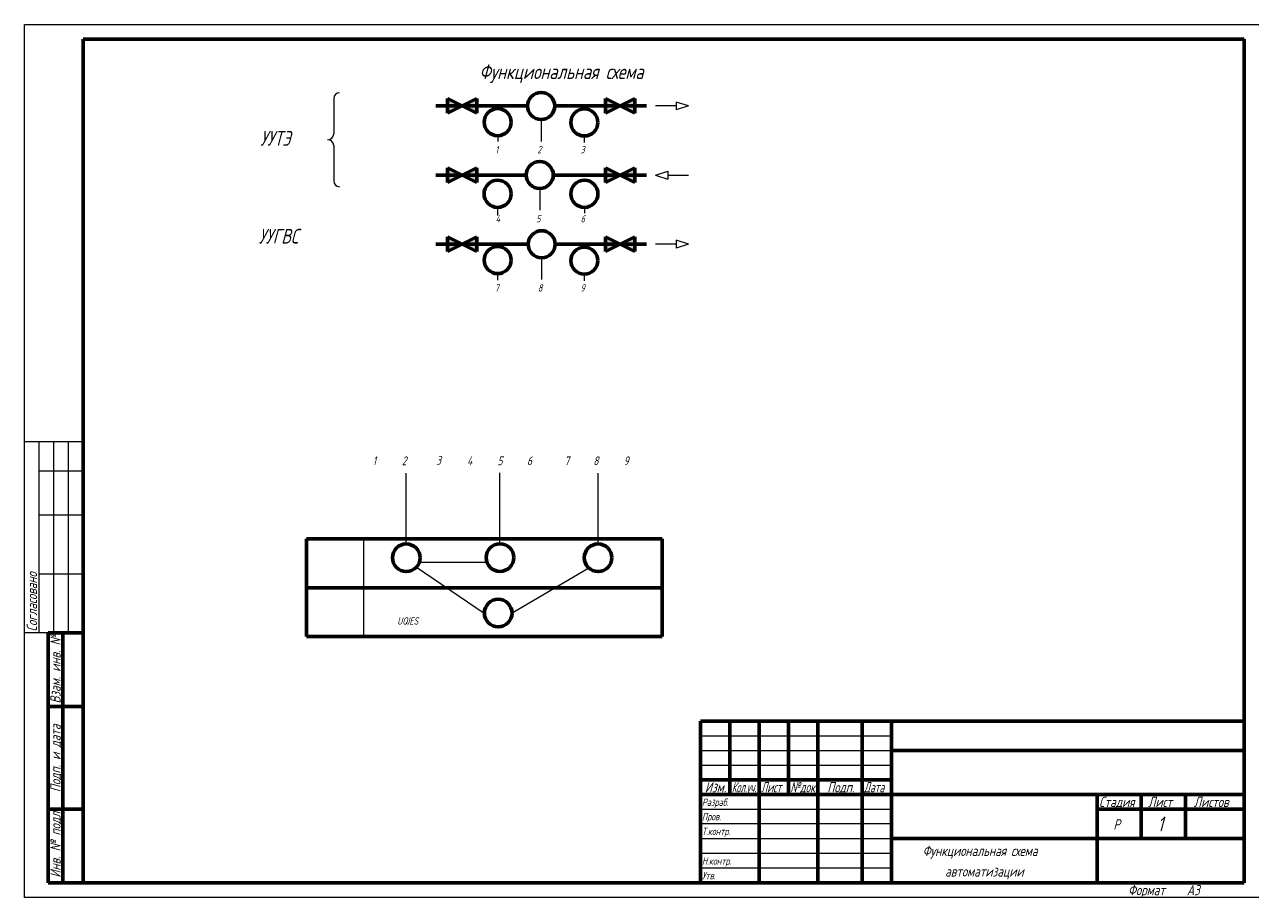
# Model space of a CAD drawing. Header units: millimetres. Extents: x 0 to 840, y 0 to 297.
# Tile 1 of 4: x 0 to 418, y 0 to 297. Entities that reach past the tile are written whole.
import ezdxf

# ---------------------------------------------------------------- set-up
doc = ezdxf.new("R2010")
doc.units = ezdxf.units.MM
doc.linetypes.add('K5LT_BASIC', pattern=[0])
doc.linetypes.add('K5LT_THIN', pattern=[0])
doc.layers.add('Системный слой', color=7, linetype='Continuous')
doc.styles.add('KTEXTSTYLE', font='gost_au.shx', dxfattribs={"width": 0.96, "height": 5})

# ---------------------------------------------------------------- blocks, each defined once
blk = doc.blocks.new('U13')
at = {"layer": 'Системный слой', "true_color": 0xffffff}
h = blk.add_hatch(color=7, dxfattribs=at)
h.paths.add_polyline_path([(143.9, 271.79), (143.9, 269.29), (143.9, 266.79), (148.9, 269.29)])
h.paths.add_polyline_path([(153.9, 271.79), (148.9, 269.29), (153.9, 266.79)])
at = {"layer": 'Системный слой', "color": 5, "linetype": 'K5LT_BASIC', "lineweight": 60, "true_color": 0x0000ff}
for p, q in [((143.9, 269.29), (143.9, 271.79)), ((143.9, 271.79), (153.9, 266.79)), ((153.9, 271.79), (143.9, 266.79)), ((153.9, 266.79), (153.9, 271.79)), ((143.9, 266.79), (143.9, 269.29))]:
    blk.add_line(p, q, dxfattribs=at)
blk = doc.blocks.new('U14')
at = {"layer": 'Системный слой', "color": 7, "linetype": 'K5LT_THIN', "lineweight": 18}
for p, q in [((221.71, 269.29), (214.69, 269.29)), ((225.9, 269.29), (221.71, 270.64)), ((221.71, 270.64), (221.71, 267.93)), ((225.9, 269.29), (221.71, 267.93))]:
    blk.add_line(p, q, dxfattribs=at)
blk = doc.blocks.new('U15')
at = {"layer": 'Системный слой', "color": 7, "linetype": 'K5LT_THIN', "lineweight": 18}
for p, q in [((214.69, 245.79), (218.88, 247.14)), ((218.88, 247.14), (218.88, 244.44)), ((214.69, 245.79), (218.88, 244.44)), ((218.88, 245.79), (225.9, 245.79))]:
    blk.add_line(p, q, dxfattribs=at)
blk = doc.blocks.new('U16')
at = {"layer": 'Системный слой', "color": 7, "linetype": 'K5LT_THIN', "lineweight": 18}
for p, q in [((221.71, 222.24), (214.69, 222.24)), ((225.9, 222.24), (221.71, 223.59)), ((221.71, 223.59), (221.71, 220.89)), ((225.9, 222.24), (221.71, 220.89))]:
    blk.add_line(p, q, dxfattribs=at)
blk = doc.blocks.new('U17')
at = {"layer": 'Системный слой', "true_color": 0xffffff}
h = blk.add_hatch(color=7, dxfattribs=at)
h.paths.add_polyline_path([(207.69, 271.79), (202.69, 269.29), (207.69, 266.79), (207.69, 269.29)])
h.paths.add_polyline_path([(197.69, 271.79), (197.69, 266.79), (202.69, 269.29)])
at = {"layer": 'Системный слой', "color": 5, "linetype": 'K5LT_BASIC', "lineweight": 60, "true_color": 0x0000ff}
for p, q in [((207.69, 271.79), (197.69, 266.79)), ((197.69, 266.79), (197.69, 271.79)), ((197.69, 271.79), (207.69, 266.79)), ((207.69, 269.29), (207.69, 271.79)), ((207.69, 266.79), (207.69, 269.29))]:
    blk.add_line(p, q, dxfattribs=at)
blk = doc.blocks.new('U18')
at = {"layer": 'Системный слой', "true_color": 0xffffff}
h = blk.add_hatch(color=7, dxfattribs=at)
h.paths.add_polyline_path([(143.9, 248.29), (143.9, 245.79), (143.9, 243.29), (148.9, 245.79)])
h.paths.add_polyline_path([(153.9, 248.29), (148.9, 245.79), (153.9, 243.29)])
at = {"layer": 'Системный слой', "color": 5, "linetype": 'K5LT_BASIC', "lineweight": 60, "true_color": 0x0000ff}
for p, q in [((143.9, 245.79), (143.9, 248.29)), ((143.9, 248.29), (153.9, 243.29)), ((153.9, 248.29), (143.9, 243.29)), ((153.9, 243.29), (153.9, 248.29)), ((143.9, 243.29), (143.9, 245.79))]:
    blk.add_line(p, q, dxfattribs=at)
blk = doc.blocks.new('U19')
at = {"layer": 'Системный слой', "true_color": 0xffffff}
h = blk.add_hatch(color=7, dxfattribs=at)
h.paths.add_polyline_path([(143.9, 224.74), (143.9, 222.24), (143.9, 219.74), (148.9, 222.24)])
h.paths.add_polyline_path([(153.9, 224.74), (148.9, 222.24), (153.9, 219.74)])
at = {"layer": 'Системный слой', "color": 5, "linetype": 'K5LT_BASIC', "lineweight": 60, "true_color": 0x0000ff}
for p, q in [((143.9, 222.24), (143.9, 224.74)), ((143.9, 224.74), (153.9, 219.74)), ((153.9, 224.74), (143.9, 219.74)), ((143.9, 219.74), (143.9, 222.24)), ((153.9, 219.74), (153.9, 224.74))]:
    blk.add_line(p, q, dxfattribs=at)
blk = doc.blocks.new('U20')
at = {"layer": 'Системный слой', "true_color": 0xffffff}
h = blk.add_hatch(color=7, dxfattribs=at)
h.paths.add_polyline_path([(197.69, 224.74), (197.69, 222.24), (197.69, 219.74), (202.69, 222.24)])
h.paths.add_polyline_path([(207.69, 224.74), (202.69, 222.24), (207.69, 219.74)])
at = {"layer": 'Системный слой', "color": 5, "linetype": 'K5LT_BASIC', "lineweight": 60, "true_color": 0x0000ff}
for p, q in [((197.69, 222.24), (197.69, 224.74)), ((197.69, 224.74), (207.69, 219.74)), ((207.69, 224.74), (197.69, 219.74)), ((197.69, 219.74), (197.69, 222.24)), ((207.69, 219.74), (207.69, 224.74))]:
    blk.add_line(p, q, dxfattribs=at)
blk = doc.blocks.new('U21')
at = {"layer": 'Системный слой', "true_color": 0xffffff}
h = blk.add_hatch(color=7, dxfattribs=at)
h.paths.add_polyline_path([(197.69, 248.29), (197.69, 245.79), (197.69, 243.29), (202.69, 245.79)])
h.paths.add_polyline_path([(207.69, 248.29), (202.69, 245.79), (207.69, 243.29)])
at = {"layer": 'Системный слой', "color": 5, "linetype": 'K5LT_BASIC', "lineweight": 60, "true_color": 0x0000ff}
for p, q in [((197.69, 245.79), (197.69, 248.29)), ((197.69, 248.29), (207.69, 243.29)), ((207.69, 248.29), (197.69, 243.29)), ((207.69, 243.29), (207.69, 248.29)), ((197.69, 243.29), (197.69, 245.79))]:
    blk.add_line(p, q, dxfattribs=at)
blk = doc.blocks.new('U36')
at = {"layer": 'Системный слой', "color": 7, "linetype": 'K5LT_THIN', "lineweight": 18}
for p, q in [((105.2, 271.8), (105.2, 259.8)), ((105.2, 255.8), (105.2, 243.8))]:
    blk.add_line(p, q, dxfattribs=at)
for centre, start, end in [((107.2, 271.8), 90, 180), ((103.2, 259.8), 270, 0), ((103.2, 255.8), 0, 90), ((107.2, 243.8), 180, 270)]:
    blk.add_arc(centre, 2, start, end, dxfattribs=at)

msp = doc.modelspace()

# ---------------------------------------------------------------- linework, layer by layer
at = {"color": 7, "linetype": 'K5LT_THIN', "lineweight": 18}
for p, q in [((0, 0), (0, 297)), ((0, 297), (420, 297)), ((20, 155), (0, 155)), ((5, 90), (5, 155)), ((10, 90), (10, 155)), ((15, 90), (15, 155)), ((20, 145), (5, 145)), ((20, 130), (5, 130)), ((20, 110), (5, 110)), ((20, 90), (0, 90)), ((230, 55), (295, 55)), ((230, 50), (295, 50)), ((230, 45), (295, 45)), ((230, 30), (295, 30)), ((230, 25.18), (295, 25.18)), ((230, 20), (295, 20)), ((230, 15), (295, 15)), ((230, 10), (295, 10)), ((420, 0), (0, 0))]:
    msp.add_line(p, q, dxfattribs=at)
at = {"color": 5, "linetype": 'K5LT_BASIC', "lineweight": 60, "true_color": 0x0000ff}
for p, q in [((20, 5), (20, 292)), ((20, 292), (415, 292)), ((415, 292), (415, 5)), ((8, 5), (8, 90)), ((20, 90), (8, 90)), ((13, 5), (13, 90)), ((20, 65), (8, 65)), ((230, 60), (415, 60)), ((230, 5), (230, 60)), ((240, 55), (240, 60)), ((250, 5), (250, 60)), ((260, 55), (260, 60)), ((270, 5), (270, 60)), ((285, 5), (285, 60)), ((295, 5), (295, 60)), ((240, 50), (240, 55)), ((260, 50), (260, 55)), ((240, 45), (240, 50)), ((260, 45), (260, 50)), ((295, 50), (365, 50)), ((365, 50), (415, 50)), ((240, 40), (240, 45)), ((260, 40), (260, 45)), ((230, 40), (250, 40)), ((240, 35), (240, 40)), ((250, 40), (270, 40)), ((260, 35), (260, 40)), ((270, 40), (285, 40)), ((285, 40), (295, 40)), ((230, 35), (250, 35)), ((250, 35), (270, 35)), ((270, 35), (285, 35)), ((285, 35), (295, 35)), ((295, 35), (365, 35)), ((365, 35), (415, 35)), ((365, 20), (365, 35)), ((380, 20), (380, 35)), ((395, 20), (395, 35)), ((20, 30), (8, 30)), ((365, 30), (380, 30)), ((380, 30), (395, 30)), ((395, 30), (415, 30)), ((295, 20), (365, 20)), ((365, 5), (365, 20)), ((365, 20), (415, 20)), ((20, 5), (8, 5)), ((415, 5), (20, 5))]:
    msp.add_line(p, q, dxfattribs=at)
at = {"layer": 'Системный слой', "color": 5, "linetype": 'K5LT_BASIC', "lineweight": 60, "true_color": 0x0000ff}
for p, q in [((139.9, 269.29), (171.18, 269.29)), ((139.9, 269.29), (171.18, 269.29)), ((180.4, 269.29), (211.69, 269.29)), ((139.9, 245.79), (170.7, 245.79)), ((179.92, 245.79), (211.69, 245.79)), ((139.9, 222.24), (171.36, 222.24)), ((180.57, 222.24), (211.69, 222.24)), ((96, 122), (217, 122)), ((96, 122), (96, 88.76)), ((217, 122), (217, 88.76)), ((96, 105.29), (217, 105.29)), ((96, 88.76), (217, 88.76))]:
    msp.add_line(p, q, dxfattribs=at)
at = {"layer": 'Системный слой', "color": 7, "linetype": 'K5LT_THIN', "lineweight": 18}
for p, q in [((175.79, 264.68), (175.79, 257.24)), ((161.01, 259.17), (161.01, 257.17)), ((190.48, 259.09), (190.48, 256.85)), ((175.31, 241.18), (175.31, 233.89)), ((160.97, 234.8), (160.97, 232.01)), ((190.51, 234.8), (190.51, 232.78)), ((175.96, 217.63), (175.96, 210.19)), ((160.91, 212.04), (160.91, 210.04)), ((190.48, 212.04), (190.48, 209.8)), ((129.89, 120.27), (129.89, 144.34)), ((161.77, 120.34), (161.77, 144.41)), ((195.17, 120.27), (195.17, 144.34)), ((115.33, 122), (115.33, 88.76)), ((134.39, 114.03), (157.4, 114.03)), ((133.39, 112.41), (156.45, 96.74)), ((192.03, 112.04), (165.88, 96.74))]:
    msp.add_line(p, q, dxfattribs=at)
at = {"layer": 'Системный слой', "color": 5, "linetype": 'K5LT_BASIC', "lineweight": 60, "true_color": 0x0000ff}
for centre, radius in [((175.79, 269.29), 4.61), ((161.01, 263.78), 4.61), ((190.48, 263.69), 4.61), ((175.31, 245.79), 4.61), ((160.97, 239.41), 4.61), ((190.51, 239.41), 4.61), ((175.96, 222.24), 4.61), ((161.01, 216.85), 4.61), ((190.48, 216.65), 4.61), ((129.89, 115.56), 4.71), ((161.77, 115.63), 4.71), ((195.17, 115.56), 4.71), ((161.17, 96.74), 4.71)]:
    msp.add_circle(centre, radius, dxfattribs=at)

# ---------------------------------------------------------------- block references
at = {"layer": 'Системный слой'}
for name in ['U36', 'U13', 'U17', 'U14', 'U18', 'U21', 'U15', 'U19', 'U20', 'U16']:
    msp.add_blockref(name, (0, 0), dxfattribs=at)

# ---------------------------------------------------------------- texts
at = {"color": 7, "char_height": 2.5, "attachment_point": 1, "rotation": 90, "style": 'KTEXTSTYLE'}
for s, insert in [('\\H3.5;\\W0.965;\\Q15;\\Q15;Согласовано', (0.77, 90.5)), ('\\H3.5;\\W0.965;\\Q15;\\Q15;Взам. инв. №', (8.77, 65.98)), ('\\H3.5;\\W0.965;\\Q15;\\Q15;Подп. и дата', (8.77, 35.8)), ('\\H3.5;\\W0.965;\\Q15;\\Q15;Инв. № подл.', (8.77, 6.71))]:
    msp.add_mtext(s, dxfattribs=dict(at, insert=insert))
at = {"color": 7, "char_height": 2.5, "attachment_point": 1, "style": 'KTEXTSTYLE'}
for s, insert in [('\\H3.5;\\W0.965;\\Q15;\\Q15;Изм.', (231.53, 39.23)), ('\\H3.5;\\W0.965;\\Q15;\\Q15;\\W0.735;Кол.уч.', (240.65, 39.23)), ('\\H3.5;\\W0.965;\\Q15;\\Q15;\\W0.816;Лист', (250.6, 39.23)), ('\\H3.5;\\W0.965;\\Q15;\\Q15;\\W0.859;№док.', (260.57, 39.23)), ('\\H3.5;\\W0.965;\\Q15;\\Q15;Подп.', (273.15, 39.23)), ('\\H3.5;\\W0.965;\\Q15;\\Q15;\\W0.816;Дата', (285.6, 39.23)), ('\\H3.5;\\W0.965;\\Q15;\\Q15;\\H2.50;Разраб.', (230.5, 33.63)), ('\\H3.5;\\W0.965;\\Q15;\\Q15;Стадия', (365.66, 34.23)), ('\\H3.5;\\W0.965;\\Q15;\\Q15;Лист', (382.33, 34.23)), ('\\H3.5;\\W0.965;\\Q15;\\Q15;Листов', (397.88, 34.23)), ('\\H3.5;\\W0.965;\\Q15;\\Q15;\\H2.50;Пров.', (230.5, 28.73)), ('\\H3.5;\\W0.965;\\Q15;\\Q15;Р', (370.52, 26.58)), ('\\H3.5;\\W0.965;\\Q15;\\Q15;\\H5.00;1', (385.53, 27.47)), ('\\H3.5;\\W0.965;\\Q15;\\Q15;\\H2.50;Т.контр.', (230.5, 23.73)), ('\\H3.5;\\W0.965;\\Q15;\\Q15;Функциональная схема', (305.61, 17.58)), ('\\H3.5;\\W0.965;\\Q15;\\Q15;\\H2.50;Н.контр.', (230.5, 13.63)), ('\\H3.5;\\W0.965;\\Q15;\\Q15;\\H2.50;Утв.', (230.5, 8.63)), ('\\H3.5;\\W0.965;\\Q15;\\Q15;автоматизации', (313.25, 10.58)), ('\\H3.5;\\W0.965;\\Q15;\\Q15;Формат', (375.5, 4.23)), ('\\H3.5;\\W0.965;\\Q15;\\Q15;A3', (395.5, 4.23))]:
    msp.add_mtext(s, dxfattribs=dict(at, insert=insert))
at = {"layer": 'Системный слой', "color": 7, "char_height": 2.5, "attachment_point": 1, "style": 'KTEXTSTYLE'}
for s, insert in [('\\H3.5;\\W0.965;\\Q15;\\Q15;\\H5.00;Функциональная схема', (154.77, 283.45)), ('\\H3.5;\\W0.965;\\Q15;\\Q15;\\H5.00;УУТЭ', (80.23, 260.79)), ('\\H3.5;\\W0.965;\\Q15;\\Q15;\\H2.50;1', (160.18, 255.68)), ('\\H3.5;\\W0.965;\\Q15;\\Q15;\\H2.50;2', (174.52, 255.68)), ('\\H3.5;\\W0.965;\\Q15;\\Q15;\\H2.50;3', (189.15, 255.68)), ('\\H3.5;\\W0.965;\\Q15;\\Q15;\\H2.50;4', (160.33, 232.18)), ('\\H3.5;\\W0.965;\\Q15;\\Q15;\\H2.50;5', (174.09, 232.18)), ('\\H3.5;\\W0.965;\\Q15;\\Q15;\\H2.50;6', (189.23, 232.16)), ('\\H3.5;\\W0.965;\\Q15;\\Q15;\\H5.00;УУГВС', (79.7, 227.48)), ('\\H3.5;\\W0.965;\\Q15;\\Q15;\\H2.50;7', (159.99, 208.63)), ('\\H3.5;\\W0.965;\\Q15;\\Q15;\\H2.50;8', (174.69, 208.63)), ('\\H3.5;\\W0.965;\\Q15;\\Q15;\\H2.50;9', (189.15, 208.63)), ('\\H3.5;\\W0.965;\\Q15;\\Q15;\\H3.00;1', (118.43, 150.05)), ('\\H3.5;\\W0.965;\\Q15;\\Q15;\\H3.00;2', (128.38, 150.05)), ('\\H3.5;\\W0.965;\\Q15;\\Q15;\\H3.00;3', (140.08, 150.23)), ('\\H3.5;\\W0.965;\\Q15;\\Q15;\\H3.00;4', (150.58, 150.05)), ('\\H3.5;\\W0.965;\\Q15;\\Q15;\\H3.00;5', (160.95, 150.05)), ('\\H3.5;\\W0.965;\\Q15;\\Q15;\\H3.00;6', (170.98, 150.05)), ('\\H3.5;\\W0.965;\\Q15;\\Q15;\\H3.00;7', (183.71, 150.05)), ('\\H3.5;\\W0.965;\\Q15;\\Q15;\\H3.00;8', (193.53, 150.05)), ('\\H3.5;\\W0.965;\\Q15;\\Q15;\\H3.00;9', (203.85, 150.05))]:
    msp.add_mtext(s, dxfattribs=dict(at, insert=insert))
at = {"layer": 'Системный слой', "color": 7, "insert": (126.81, 95.31), "char_height": 2.5, "attachment_point": 1, "rotation": 0.0179, "style": 'KTEXTSTYLE'}
msp.add_mtext('\\H3.5;\\W0.965;\\Q15;\\Q15;\\H2.50;UQIES', dxfattribs=at)

doc.saveas('drawing.dxf')
